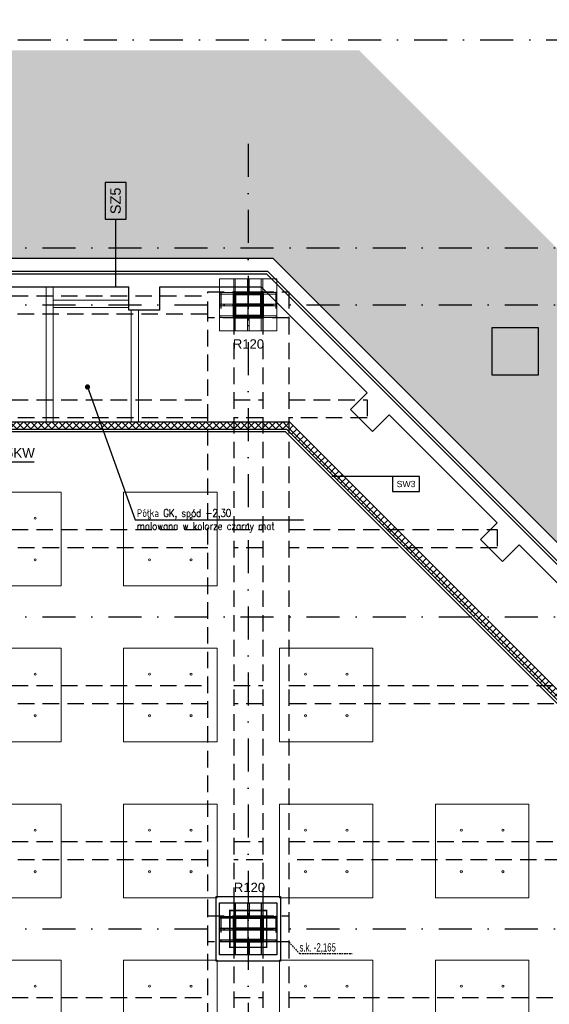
# Model space of a CAD drawing. Header units: centimetres. Extents: x -10702 to 24628, y -4437 to 19798.
# Tile 85 of 92: x 10620 to 11639, y 10855 to 12749. Entities that reach past the tile are written whole.
import ezdxf

# ---------------------------------------------------------------- set-up
doc = ezdxf.new("R2010")
doc.units = ezdxf.units.CM
for name, pattern in [('Kondygnacja  -0_5$0$HIDDEN', [9.525, 6.35, -3.175]), ('Kondygnacja  -0_5$0$HIDDEN2', [4.7625, 3.175, -1.5875]), ('Osie rzutów$0$DASHDOT2', [12.7, 6.35, -3.175, 0, -3.175])]:
    doc.linetypes.add(name, pattern=pattern)
doc.layers.get('0').update_dxf_attribs({"color": 8})
for name, color, linetype in [('KJP_KK_OPISY MOCY klimakonwektorów', 7, 'Continuous'), ('Kondygnacja  -0_5$0$ARCH_GK', 8, 'Continuous'), ('Kondygnacja  -0_5$0$ARCH_GRUNT', 8, 'Continuous'), ('Kondygnacja  -0_5$0$ARCH_INFO_ODPORNOŚĆ OGNIOWA', 8, 'Continuous'), ('Kondygnacja  -0_5$0$ARCH_INFO_OPISY', 8, 'Continuous'), ('Kondygnacja  -0_5$0$ARCH_INFO_OPISY_PRZEGRODY', 8, 'Continuous'), ('Kondygnacja  -0_5$0$ARCH_INFO_OPISY_PRZEGRODY_IST', 8, 'Continuous'), ('Kondygnacja  -0_5$0$ARCH_KONSTR_POWYŻEJ RZUTU', 8, 'Kondygnacja  -0_5$0$HIDDEN'), ('Kondygnacja  -0_5$0$ARCH_KONSTR_POWYŻEJ RZUTU_IST', 8, 'Kondygnacja  -0_5$0$HIDDEN2'), ('Kondygnacja  -0_5$0$ARCH_KONSTRUKCJA_NIEWIDOCZNA', 8, 'Continuous'), ('Kondygnacja  -0_5$0$ARCH_MUROWANE_IST', 8, 'Continuous'), ('Kondygnacja  -0_5$0$ARCH_OKŁADZINA', 8, 'Continuous'), ('Kondygnacja  -0_5$0$ARCH_STAL_IST', 8, 'Continuous'), ('Kondygnacja  -0_5$0$ARCH_SŁUPY', 8, 'Continuous'), ('Kondygnacja  -0_5$0$ARCH_ŚLUSARKA_DRZWI', 8, 'Continuous'), ('Kondygnacja  -0_5$0$ARCH_ŻELBET_IST', 8, 'Continuous'), ('Osie rzutów$0$ARCH_INFO_OSIE_IST', 8, 'Osie rzutów$0$DASHDOT2'), ('Osie rzutów$0$ARCH_INFO_OSIE_OPISY_IST', 8, 'Continuous')]:
    doc.layers.add(name, color=color, linetype=linetype)
doc.layers.add('Kondygnacja  -0_5$0$ARCH_WIDOK', color=8, linetype='Continuous', lineweight=13)
doc.layers.add('SU Lampy kwadratowe  -05$0$ARCH_SUFITY_PODWIESZANE', color=8, linetype='Continuous', lineweight=9)
doc.styles.add('Arial', font='arial.ttf')
doc.styles.add('Kondygnacja  -0_5$0$Arial', font='arial.ttf')
doc.styles.add('Kondygnacja  -0_5$0$BIKTS', font='bikromsw.shx', dxfattribs={"width": 0.8})
doc.styles.add('Kondygnacja  -0_5$0$ROMANS-50-CM', font='romans.shx', dxfattribs={"width": 0.8, "height": 10})
doc.styles.add('Kondygnacja  -0_5$0$Standard', font='txt')
doc.dimstyles.new('Kondygnacja  -0_5$0$ISO-25', dxfattribs={"dimtxt": 2.5, "dimasz": 2.5, "dimexe": 1.25, "dimexo": 0.625, "dimtad": 1, "dimtxsty": 'Kondygnacja  -0_5$0$Standard', "dimcen": 2.5, "dimadec": 0, "dimazin": 0, "dimtfac": 1, "dimtmove": 0, "dimatfit": 3, "dimfxl": 0, "dimarcsym": 0})
pattern_1 = [(45, (9862.6883, 8963.0142), (-0.6735192, 0.6735192), [])]
pattern_2 = [(45, (-1133.3117, -3177.9858), (-0.6735192, 0.6735192), [])]

# ---------------------------------------------------------------- blocks, each defined once
blk = doc.blocks.new('Osie rzutów')
at = {"layer": 'Osie rzutów$0$ARCH_INFO_OSIE_IST', "ltscale": 10}
for p, q in [((7947.38, 12710), (13655, 12710)), ((11060, 12510), (11060, 4623.26)), ((4436.04, 12310), (13655, 12310)), ((11060, 12170), (11060, 12230)), ((4436.04, 12200), (13655, 12200)), ((11090, 12200), (11030, 12200)), ((4436.04, 11600), (13655, 11600)), ((11060, 10970), (11060, 11030)), ((4436.04, 11000), (13655, 11000)), ((11090, 11000), (11030, 11000))]:
    blk.add_line(p, q, dxfattribs=at)
blk = doc.blocks.new('SU Lampy kwadratowe  -05$0$moduł sufitu')
at = {"layer": 'SU Lampy kwadratowe  -05$0$ARCH_SUFITY_PODWIESZANE'}
for points in [[(60, -60), (240, -60), (240, -240), (60, -240)], [(360, -60), (540, -60), (540, -240), (360, -240)], [(60, -360), (240, -360), (240, -540), (60, -540)], [(360, -360), (540, -360), (540, -540), (360, -540)]]:
    blk.add_lwpolyline(points, close=True, dxfattribs=at)
for centre in [(110, -110), (190, -110), (410, -110), (490, -110), (110, -190), (190, -190), (410, -190), (490, -190), (110, -410), (190, -410), (410, -410), (490, -410), (110, -490), (190, -490), (410, -490), (490, -490)]:
    blk.add_circle(centre, 2, dxfattribs=at)
blk = doc.blocks.new('SU Lampy kwadratowe  -05')
at = {"layer": 'SU Lampy kwadratowe  -05$0$ARCH_SUFITY_PODWIESZANE'}
for points in [[(10520, 11840), (10700, 11840), (10700, 11660), (10520, 11660)], [(10820, 11840), (11000, 11840), (11000, 11660), (10820, 11660)], [(11120, 11540), (11300, 11540), (11300, 11360), (11120, 11360)], [(11120, 11240), (11300, 11240), (11300, 11060), (11120, 11060)], [(11420, 11240), (11600, 11240), (11600, 11060), (11420, 11060)]]:
    blk.add_lwpolyline(points, close=True, dxfattribs=at)
for centre in [(10650, 11790), (10870, 11790), (10950, 11790), (10650, 11710), (10870, 11710), (10950, 11710), (11170, 11490), (11250, 11490), (11170, 11410), (11250, 11410), (11170, 11190), (11250, 11190), (11470, 11190), (11550, 11190), (11170, 11110), (11250, 11110), (11470, 11110), (11550, 11110)]:
    blk.add_circle(centre, 2, dxfattribs=at)
for p in [(10460, 11600), (10460, 11000), (11060, 11000)]:
    blk.add_blockref('SU Lampy kwadratowe  -05$0$moduł sufitu', p, dxfattribs=at)
blk = doc.blocks.new('Kondygnacja  -0_5$0$_Dot')
at = {"color": 0, "linetype": 'ByBlock', "lineweight": -2}
blk.add_line((-0.5, 0), (-1, 0), dxfattribs=at)
at = {"color": 0, "linetype": 'ByBlock', "const_width": 0.5}
blk.add_lwpolyline([(-0.25, 0, 1), (0.25, 0, 1)], format="xyb", close=True, dxfattribs=at)
blk = doc.blocks.new('Kondygnacja  -0_5$0$słup_kwadrat')
at = {"layer": 'Kondygnacja  -0_5$0$ARCH_SŁUPY', "lineweight": 40}
h = blk.add_hatch(dxfattribs=at)
h.set_pattern_fill('ANSI31', color=256, scale=0.3, style=0)
h.set_pattern_definition(pattern_2)
h.paths.add_polyline_path([(36, 34), (39, 34), (39, 84), (36, 84)])
h = blk.add_hatch(dxfattribs=at)
h.set_pattern_fill('ANSI31', color=256, scale=0.3, style=0)
h.set_pattern_definition(pattern_2)
h.paths.add_polyline_path([(89, 80), (89, 83), (39, 83), (39, 80)])
h = blk.add_hatch(dxfattribs=at)
h.set_pattern_fill('ANSI31', color=256, scale=0.3, style=0)
h.set_pattern_definition(pattern_2)
h.paths.add_polyline_path([(89, 34), (92, 34), (92, 84), (89, 84)])
h = blk.add_hatch(dxfattribs=at)
h.set_pattern_fill('ANSI31', color=256, scale=0.3, style=0)
h.set_pattern_definition(pattern_2)
h.paths.add_polyline_path([(89, 57.5), (89, 60.5), (39, 60.5), (39, 57.5)])
h = blk.add_hatch(dxfattribs=at)
h.set_pattern_fill('ANSI31', color=256, scale=0.3, style=0)
h.set_pattern_definition(pattern_2)
h.paths.add_polyline_path([(89, 35), (89, 38), (39, 38), (39, 35)])
at = {"layer": 'Kondygnacja  -0_5$0$ARCH_KONSTRUKCJA_NIEWIDOCZNA'}
blk.add_lwpolyline([(119, 109), (119, 9), (9, 9), (9, 109)], close=True, dxfattribs=at)
for points in [[(36, 109), (36, 84)], [(39, 109), (39, 84)], [(62.5, 109), (62.5, 83)], [(65.5, 109), (65.5, 83)], [(89, 109), (89, 84)], [(92, 109), (92, 84)], [(9, 83), (36, 83)], [(9, 80), (36, 80)], [(92, 83), (119, 83)], [(92, 80), (119, 80)], [(9, 60.5), (36, 60.5)], [(9, 57.5), (36, 57.5)], [(92, 60.5), (119, 60.5)], [(92, 57.5), (119, 57.5)], [(9, 38), (36, 38)], [(92, 38), (119, 38)], [(9, 35), (36, 35)], [(36, 34), (36, 9)], [(39, 34), (39, 9)], [(62.5, 35), (62.5, 9)], [(65.5, 35), (65.5, 9)], [(89, 34), (89, 9)], [(92, 35), (119, 35)], [(92, 34), (92, 9)]]:
    blk.add_lwpolyline(points, dxfattribs=at)
at = {"layer": 'Kondygnacja  -0_5$0$ARCH_OKŁADZINA'}
blk.add_lwpolyline([(2, 121), (126, 121), (126, -3), (2, -3)], close=True, dxfattribs=at)
at = {"layer": 'Kondygnacja  -0_5$0$ARCH_SŁUPY', "lineweight": 40}
for p, q in [((39, 60.5), (89, 60.5)), ((89, 57.5), (39, 57.5))]:
    blk.add_line(p, q, dxfattribs=at)
at = {"layer": 'Kondygnacja  -0_5$0$ARCH_SŁUPY', "lineweight": 50, "const_width": 3}
blk.add_lwpolyline([(28.5, 94.5), (99.5, 94.5), (99.5, 23.5), (28.5, 23.5)], close=True, dxfattribs=at)
at = {"layer": 'Kondygnacja  -0_5$0$ARCH_SŁUPY', "lineweight": 40}
for points in [[(36, 84), (39, 84), (39, 34), (36, 34)], [(89, 84), (92, 84), (92, 34), (89, 34)]]:
    blk.add_lwpolyline(points, close=True, dxfattribs=at)
for points in [[(89, 83), (39, 83)], [(39, 80), (89, 80)], [(89, 38), (39, 38)], [(39, 35), (89, 35)]]:
    blk.add_lwpolyline(points, dxfattribs=at)
blk = doc.blocks.new('Kondygnacja  -0_5$0$konstrukcja istniejąca -0.5')
at = {"layer": 'Kondygnacja  -0_5$0$ARCH_KONSTR_POWYŻEJ RZUTU_IST', "ltscale": 10}
for p, q in [((9938, 12217.5), (10981.5, 12217.5)), ((10981.5, 12182.5), (9938, 12182.5))]:
    blk.add_line(p, q, dxfattribs=at)
for points in [[(11138, 12175), (10982, 12175), (10982, 12225), (11138, 12225), (11138, 12175)], [(10982, 11025), (10982, 12175)], [(11032, 12175), (11032, 11025)], [(11088, 12175), (11088, 11025)], [(11138, 12175), (11138, 11025)], [(9938, 12017.9), (10982, 12017.9)], [(11032, 12017.9), (11088, 12017.9)], [(11138, 12017.9), (11288.5, 12017.9), (11288.5, 11982.9), (11138, 11982.9)], [(10982, 11982.9), (9938, 11982.9)], [(11088, 11982.9), (11032, 11982.9)], [(9938, 11767.9), (10982, 11767.9)], [(11032, 11767.9), (11088, 11767.9)], [(11138, 11767.9), (11538.8, 11767.9), (11538.8, 11732.9), (11138, 11732.9)], [(10982, 11732.9), (9938, 11732.9)], [(11088, 11732.9), (11032, 11732.9)], [(9938, 11467.9), (10982, 11467.9)], [(11032, 11467.9), (11088, 11467.9)], [(11138, 11467.9), (11838.7, 11467.9), (11838.7, 11432.9), (11138, 11432.9)], [(10982, 11432.9), (9938, 11432.9)], [(11088, 11432.9), (11032, 11432.9)], [(9938, 11167.9), (10982, 11167.9)], [(11032, 11167.9), (11088, 11167.9)], [(11138, 11167.9), (12138.5, 11167.9), (12138.5, 11132.9), (11138, 11132.9)], [(10982, 11132.9), (9938, 11132.9)], [(11088, 11132.9), (11032, 11132.9)], [(11138, 10975), (10982, 10975), (10982, 11025), (11138, 11025), (11138, 10975)], [(10982, 9825), (10982, 10975)], [(11032, 10975), (11032, 9825)], [(11088, 10975), (11088, 9825)], [(11138, 10975), (11138, 9825)]]:
    blk.add_lwpolyline(points, dxfattribs=at)
at = {"layer": 'Kondygnacja  -0_5$0$ARCH_KONSTR_POWYŻEJ RZUTU_IST', "ltscale": 10, "elevation": 0}
for points in [[(11007, 12225), (11007, 12175)], [(11113, 12225), (11113, 12175)], [(11007, 11025), (11007, 10975)], [(11113, 11025), (11113, 10975)], [(9938, 10867.9), (10982, 10867.9)], [(11032, 10867.9), (11088, 10867.9)], [(11138, 10867.9), (12182, 10867.9)]]:
    blk.add_lwpolyline(points, dxfattribs=at)
at = {"layer": 'Kondygnacja  -0_5$0$ARCH_KONSTR_POWYŻEJ RZUTU_IST'}
blk.add_lwpolyline([(11138, 10975), (11158.7, 10952.5), (11259.8, 10952.5)], dxfattribs=at)
at = {"layer": 'Kondygnacja  -0_5$0$ARCH_KONSTR_POWYŻEJ RZUTU_IST', "style": 'Kondygnacja  -0_5$0$BIKTS', "width": 0.7}
blk.add_text('s.k. -2,165', height=16, dxfattribs=at).set_placement((11158.7, 10956.5))

msp = doc.modelspace()

# ---------------------------------------------------------------- hatches: boundary and pattern name
at = {"layer": 'Kondygnacja  -0_5$0$ARCH_GK', "linetype": 'Continuous', "lineweight": -3}
h = msp.add_hatch(dxfattribs=at)
h.set_pattern_fill('ANSI37', color=256, scale=3, style=0)
h.paths.add_polyline_path([(6220, 11975), (6220, 11961), (6471, 11961), (6478.5, 11964.417), (6478.5, 11975)], flags=0)
h.paths.add_polyline_path([(6478.5, 11975), (6478.5, 11964.417), (6486, 11961), (11133.785, 11961), (11139.584, 11975)], flags=0)
h = msp.add_hatch(dxfattribs=at)
h.set_pattern_fill('ANSI37', color=256, scale=3, angle=-360, style=0)
h.paths.add_polyline_path([(11139.584, 11975), (11133.785, 11961), (13343.24, 9751.545), (13353.139, 9761.445)], flags=0)
at = {"layer": 'Kondygnacja  -0_5$0$ARCH_GRUNT', "linetype": 'Continuous', "lineweight": 5}
h = msp.add_hatch(dxfattribs=at)
h.set_pattern_fill('EARTH', color=256, scale=15, angle=45, style=0)
h.paths.add_polyline_path([(1133.967, 11046.454), (2362.513, 12275), (4925, 12275), (4925, 14755), (7550.104, 14755), (8720.104, 13585), (9935, 13585), (9935, 12742), (10195, 12742), (10195, 12464.645), (10065.178, 12334.822), (10020.355, 12290), (11107.426, 12290), (13507.426, 9890), (14135, 9890), (14135, 8825), (14045, 8825), (14045, 8794.645), (13865.355, 8615), (13550, 8615), (13550, 8506), (14915, 8507.069), (14915, 8955.706), (14915, 9408.893), (14535, 9611.265), (14535, 10290), (13673.112, 10290), (11273.112, 12690), (10595, 12690), (10595, 13102), (10335, 13102), (10335, 13985), (8885.79, 13985), (7715.79, 15155), (4525, 15155), (4525, 12675), (2196.827, 12675), (851.124, 11329.297)])
at = {"layer": 'Kondygnacja  -0_5$0$ARCH_SŁUPY', "lineweight": 40}
h = msp.add_hatch(dxfattribs=at)
h.set_pattern_fill('ANSI31', color=256, scale=0.3, style=0)
h.set_pattern_definition(pattern_1)
h.paths.add_polyline_path([(11032, 12175), (11035, 12175), (11035, 12225), (11032, 12225)])
h = msp.add_hatch(dxfattribs=at)
h.set_pattern_fill('ANSI31', color=256, scale=0.3, style=0)
h.set_pattern_definition(pattern_1)
h.paths.add_polyline_path([(11085, 12221), (11085, 12224), (11035, 12224), (11035, 12221)])
h = msp.add_hatch(dxfattribs=at)
h.set_pattern_fill('ANSI31', color=256, scale=0.3, style=0)
h.set_pattern_definition(pattern_1)
h.paths.add_polyline_path([(11085, 12175), (11088, 12175), (11088, 12225), (11085, 12225)])
h = msp.add_hatch(dxfattribs=at)
h.set_pattern_fill('ANSI31', color=256, scale=0.3, style=0)
h.set_pattern_definition(pattern_1)
h.paths.add_polyline_path([(11085, 12198.5), (11085, 12201.5), (11035, 12201.5), (11035, 12198.5)])
h = msp.add_hatch(dxfattribs=at)
h.set_pattern_fill('ANSI31', color=256, scale=0.3, style=0)
h.set_pattern_definition(pattern_1)
h.paths.add_polyline_path([(11085, 12176), (11085, 12179), (11035, 12179), (11035, 12176)])

# ---------------------------------------------------------------- linework, layer by layer
at = {"layer": 'KJP_KK_OPISY MOCY klimakonwektorów'}
msp.add_line((10448.542, 11898.433), (10648.43, 11898.433), dxfattribs=at)
at = {"layer": 'Kondygnacja  -0_5$0$ARCH_GK', "linetype": 'Continuous', "lineweight": -3}
for p, q in [((6220, 11975), (11139.584, 11975)), ((13353.139, 9761.445), (11139.584, 11975)), ((6486, 11961), (11133.785, 11961)), ((11133.785, 11961), (13343.24, 9751.545))]:
    msp.add_line(p, q, dxfattribs=at)
at = {"layer": 'Kondygnacja  -0_5$0$ARCH_INFO_OPISY_PRZEGRODY'}
msp.add_lwpolyline([(11337.656, 11870.013), (11220.719, 11870.013)], dxfattribs=at)
msp.add_lwpolyline([(11337.656, 11841.213), (11389.656, 11841.213), (11389.656, 11870.013), (11337.656, 11870.013), (11337.656, 11841.213)], close=True, dxfattribs=at)
at = {"layer": 'Kondygnacja  -0_5$0$ARCH_INFO_OPISY_PRZEGRODY_IST'}
msp.add_lwpolyline([(10804.853, 12365.293), (10824.853, 12365.293), (10824.853, 12435.293), (10784.853, 12435.293), (10784.853, 12365.293), (10804.853, 12365.293), (10804.853, 12235)], dxfattribs=at)
at = {"layer": 'Kondygnacja  -0_5$0$ARCH_MUROWANE_IST', "ltscale": 4}
for p, q in [((10020.355, 12290), (11107.426, 12290)), ((13507.426, 9890), (11107.426, 12290)), ((9995.355, 12265), (11097.071, 12265)), ((13497.071, 9865), (11097.071, 12265))]:
    msp.add_line(p, q, dxfattribs=at)
at = {"layer": 'Kondygnacja  -0_5$0$ARCH_STAL_IST'}
msp.add_lwpolyline([(11528.383, 12065.881), (11618.383, 12065.881), (11618.383, 12155.881), (11528.383, 12155.881)], close=True, dxfattribs=at)
at = {"layer": 'Kondygnacja  -0_5$0$ARCH_SŁUPY', "lineweight": 40}
for p, q in [((11035, 12201.5), (11085, 12201.5)), ((11085, 12198.5), (11035, 12198.5))]:
    msp.add_line(p, q, dxfattribs=at)
for points in [[(11032, 12225), (11035, 12225), (11035, 12175), (11032, 12175)], [(11085, 12225), (11088, 12225), (11088, 12175), (11085, 12175)]]:
    msp.add_lwpolyline(points, close=True, dxfattribs=at)
for points in [[(11085, 12224), (11035, 12224)], [(11035, 12221), (11085, 12221)], [(11085, 12179), (11035, 12179)], [(11035, 12176), (11085, 12176)]]:
    msp.add_lwpolyline(points, dxfattribs=at)
at = {"layer": 'Kondygnacja  -0_5$0$ARCH_WIDOK'}
msp.add_line((11131.714, 11956), (13342.695, 9745.019), dxfattribs=at)
for points in [[(10670.981, 12235), (10670.981, 11975)], [(10684.981, 12235), (10684.981, 11975)], [(11032, 12250), (11032, 12225)], [(11035, 12250), (11035, 12225)], [(11058.5, 12250), (11058.5, 12224)], [(11061.5, 12250), (11061.5, 12224)], [(11085, 12250), (11085, 12225)], [(11088, 12250), (11088, 12225)], [(11005, 12224), (11032, 12224)], [(11005, 12221), (11032, 12221)], [(11088, 12224), (11115, 12224)], [(11088, 12221), (11115, 12221)], [(10684.981, 12209), (10830, 12209)], [(11005, 12201.5), (11032, 12201.5)], [(11005, 12198.5), (11032, 12198.5)], [(11088, 12201.5), (11115, 12201.5)], [(11088, 12198.5), (11115, 12198.5)], [(10684.981, 12195), (10830, 12195)], [(10835, 12190), (10835, 11975)], [(10849, 12190), (10849, 11975)], [(11005, 12179), (11032, 12179)], [(11088, 12179), (11115, 12179)], [(11005, 12176), (11032, 12176)], [(11032, 12175), (11032, 12150)], [(11035, 12175), (11035, 12150)], [(11058.5, 12176), (11058.5, 12150)], [(11061.494, 12176), (11061.494, 12150)], [(11085, 12175), (11085, 12150)], [(11088, 12176), (11115, 12176)], [(11088, 12175), (11088, 12150)]]:
    msp.add_lwpolyline(points, dxfattribs=at)
msp.add_lwpolyline([(11115, 12250), (11115, 12150), (11005, 12150), (11005, 12250)], close=True, dxfattribs=at)
at = {"layer": 'Kondygnacja  -0_5$0$ARCH_ŚLUSARKA_DRZWI'}
msp.add_lwpolyline([(11131.714, 11956), (10830, 11956), (10830, 11956), (10689.981, 11956), (10689.981, 11956), (6491, 11956), (6491, 11610)], dxfattribs=at)
at = {"layer": 'Kondygnacja  -0_5$0$ARCH_ŻELBET_IST', "ltscale": 4}
for p, q in [((9905, 12260), (11095, 12260)), ((13495, 9860), (11095, 12260)), ((10490, 12235), (10830, 12235)), ((10830, 12190), (10830, 12235)), ((10890, 12190), (10890, 12235)), ((10890, 12235), (11084.645, 12235)), ((11288.525, 12031.119), (11084.645, 12235)), ((10890, 12190), (10830, 12190)), ((11256.706, 11999.3), (11288.525, 12031.119)), ((11299.132, 11956.873), (11256.706, 11999.3)), ((11299.132, 11956.873), (11330.952, 11988.693)), ((11538.841, 11780.804), (11330.952, 11988.693)), ((11507.021, 11748.984), (11538.841, 11780.804)), ((11549.448, 11706.557), (11507.021, 11748.984)), ((11549.448, 11706.557), (11581.268, 11738.377)), ((11838.654, 11480.99), (11581.268, 11738.377))]:
    msp.add_line(p, q, dxfattribs=at)

# ---------------------------------------------------------------- block references
at = {"layer": 'Kondygnacja  -0_5$0$ARCH_KONSTR_POWYŻEJ RZUTU'}
msp.add_blockref('Kondygnacja  -0_5$0$konstrukcja istniejąca -0.5', (0, 0), dxfattribs=at)
at = {"layer": 'Kondygnacja  -0_5$0$ARCH_SŁUPY'}
msp.add_blockref('Kondygnacja  -0_5$0$słup_kwadrat', (10996, 10941), dxfattribs=at)
at = {"layer": 'Osie rzutów$0$ARCH_INFO_OSIE_OPISY_IST'}
msp.add_blockref('Osie rzutów', (0, 0), dxfattribs=at)
at = {"layer": 'SU Lampy kwadratowe  -05$0$ARCH_SUFITY_PODWIESZANE'}
msp.add_blockref('SU Lampy kwadratowe  -05', (0, 0), dxfattribs=at)

# ---------------------------------------------------------------- texts
at = {"layer": 'KJP_KK_OPISY MOCY klimakonwektorów', "insert": (10450.93, 11924.715, 2308.732), "char_height": 18.326, "width": 421.7149, "attachment_point": 1, "style": 'Arial'}
msp.add_mtext('Qch całk.=5,5KW', dxfattribs=at)
at = {"layer": 'Kondygnacja  -0_5$0$ARCH_INFO_ODPORNOŚĆ OGNIOWA', "char_height": 18, "width": 53.33252, "attachment_point": 5, "style": 'Kondygnacja  -0_5$0$Arial'}
for insert in [(11060.421, 12139.912), (11062.378, 11094.687)]:
    msp.add_mtext('\\PR120', dxfattribs=dict(at, insert=insert))
at = {"layer": 'Kondygnacja  -0_5$0$ARCH_INFO_OPISY', "insert": (10845.797, 11807.272), "char_height": 15, "width": 626.53268, "attachment_point": 1, "style": 'Kondygnacja  -0_5$0$ROMANS-50-CM'}
msp.add_mtext('Półka GK, spód -2,30\\Pmalowana w kolorze czarny mat', dxfattribs=at)
at = {"layer": 'Kondygnacja  -0_5$0$ARCH_INFO_OPISY_PRZEGRODY', "insert": (11363.656, 11855.613), "char_height": 12, "width": 52, "attachment_point": 5, "style": 'Kondygnacja  -0_5$0$Arial'}
msp.add_mtext('SW3', dxfattribs=at)
at = {"layer": 'Kondygnacja  -0_5$0$ARCH_INFO_OPISY_PRZEGRODY_IST', "insert": (10804.853, 12400.293), "char_height": 20, "width": 70, "attachment_point": 5, "rotation": 90, "style": 'Kondygnacja  -0_5$0$Arial'}
msp.add_mtext('SZ5', dxfattribs=at)

# ---------------------------------------------------------------- leaders
at = {"layer": 'Kondygnacja  -0_5$0$ARCH_INFO_OPISY'}
msp.add_leader([(10750.763, 12042.27), (10842.285, 11786.849), (11166.317, 11786.849)], dimstyle='Kondygnacja  -0_5$0$ISO-25', override={"dimscale": 5, "dimasz": 2, "dimtad": 0, "dimldrblk": 'Kondygnacja  -0_5$0$_Dot'}, dxfattribs=at)

doc.saveas('drawing.dxf')
